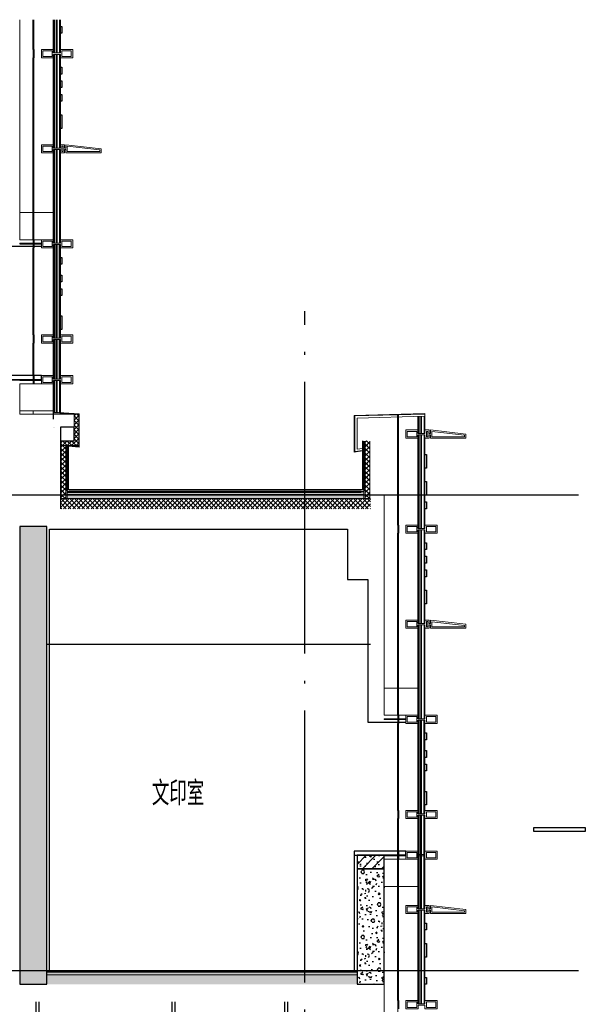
# Model space of a CAD drawing. Extents: x 1147314 to 1218578, y -272074 to -241968.
# Tile 35 of 47: x 1199896 to 1204059, y -259915 to -252668. Entities that reach past the tile are written whole.
import ezdxf

# ---------------------------------------------------------------- set-up
doc = ezdxf.new("R2010")
doc.units = 0
doc.header["$LTSCALE"] = 1000
doc.header["$MEASUREMENT"] = 0
doc.linetypes.add('230303生产综合楼-平面图_t8$0$DOTE', pattern=[2.42, 2, -0.2, 0.02, -0.2])
doc.linetypes.add('DASH', pattern=[0.35, 0.25, -0.1])
for name, color, linetype in [('A-DOOR-FIRE', 4, 'Continuous'), ('A-SECT-SURF', 6, 'Continuous'), ('A-看线', 115, 'Continuous'), ('DOTE', 1, 'Continuous'), ('FF-窗帘-JYZS', 8, 'Continuous'), ('LY_MC_section A', 140, 'Continuous'), ('PUB_HATCH', 8, 'Continuous'), ('PUB_TEXT', 7, 'Continuous'), ('SURFACE', 6, 'Continuous'), ('WALL', 255, 'Continuous'), ('吊顶', 183, 'Continuous'), ('墙身保温', 21, 'Continuous'), ('墙身抹灰', 6, 'Continuous')]:
    doc.layers.add(name, color=color, linetype=linetype)
for name, color, linetype, lineweight in [('A-WALL-INSL', 241, 'Continuous', 0), ('WALL-CURT-GLAZ', 120, 'Continuous', 0), ('WALL-CURT-METL', 211, 'Continuous', 0), ('墙身分层线', 253, 'Continuous', 18)]:
    doc.layers.add(name, color=color, linetype=linetype, lineweight=lineweight)
doc.styles.add('_TCH_DIM', font='SIMPLEX', dxfattribs={"bigfont": 'GBCBIG'})

# ---------------------------------------------------------------- blocks, each defined once
blk = doc.blocks.new('A$C37e4a2ef')
at = {"layer": 'A-看线'}
for points in [[(196, -60), (196, 0)], [(200, -60), (200, 0)]]:
    blk.add_lwpolyline(points, dxfattribs=at)
at = {"layer": 'WALL-CURT-METL'}
for points in [[(140, -60), (50, -60), (50, -35), (0, -35), (0, -60), (-30, -60), (-30, -35), (-40, -35), (-40, -60), (-300, -60), (-300, -30), (-40, 0), (-40, -25), (-30, -25), (-30, 0), (0, 0), (0, -25), (50, -25), (50, 0), (140, 0)], [(-50, -50), (-50, -11.2), (-290, -38.9), (-290, -50)], [(-20, -10), (-10, -10), (-10, -50), (-20, -50)], [(130, -25), (130, -10), (60, -10), (60, -50), (130, -50)]]:
    blk.add_lwpolyline(points, close=True, dxfattribs=at)
blk = doc.blocks.new('A$C42b86bd6')
at = {"layer": 'A-看线'}
for points in [[(286, 0), (286, -60)], [(290, 0), (290, -60)]]:
    blk.add_lwpolyline(points, dxfattribs=at)
at = {"layer": 'WALL-CURT-METL'}
for points in [[(230, -60), (230, 0), (140, 0), (140, -25), (90, -25), (90, 0), (0, 0), (0, -60), (90, -60), (90, -35), (140, -35), (140, -60)], [(80, -25), (80, -10), (10, -10), (10, -50), (80, -50)], [(220, -50), (220, -10), (150, -10), (150, -35), (150, -50)]]:
    blk.add_lwpolyline(points, close=True, dxfattribs=at)
blk = doc.blocks.new('A$C827e71c0')
at = {"layer": 'A-DOOR-FIRE'}
blk.add_blockref('A$C42b86bd6', (-90, 0), dxfattribs=at)
blk = doc.blocks.new('A$C38d1714a')
at = {"layer": 'A-WALL-INSL'}
blk.add_lwpolyline([(0, 0), (250, 0), (250, -200), (0, -200)], close=True, dxfattribs=at)
blk = doc.blocks.new('A$Cb5ae1680')
at = {"layer": 'A-看线'}
for points in [[(44, 0), (44, 690)], [(50, 0), (50, 690)], [(196, 25), (196, 665)], [(200, 25), (200, 665)]]:
    blk.add_lwpolyline(points, dxfattribs=at)
at = {"layer": 'LY_MC_section A'}
for points in [[(0, 0), (0, 690)], [(6, 0), (6, 690)], [(25, 0), (25, 690)], [(31, 0), (31, 690)]]:
    blk.add_lwpolyline(points, dxfattribs=at)
blk = doc.blocks.new('A$C071d96ed')
at = {"layer": 'A-看线'}
for points in [[(44, -690), (44, 0)], [(50, -690), (50, 0)], [(196, -665), (196, -25)], [(200, -665), (200, -25)]]:
    blk.add_lwpolyline(points, dxfattribs=at)
at = {"layer": 'WALL-CURT-GLAZ'}
for p, q in [((0, -690), (0, 0)), ((6, -690), (6, 0)), ((25, -690), (25, 0)), ((31, -690), (31, 0))]:
    blk.add_line(p, q, dxfattribs=at)
blk = doc.blocks.new('A$Ca8bf0082')
at = {"layer": 'FF-窗帘-JYZS'}
blk.add_line((-7.2, -55.8), (-7.2, -424.9), dxfattribs=at)
for points in [[(0, -1.6), (64, -1.6), (64, 0), (0, 0)], [(-11.6, -420.7), (-2.8, -420.7), (-2.8, -432.6), (-11.6, -432.6)], [(-9.6, -422.7), (-4.8, -422.7), (-4.8, -430.6), (-9.6, -430.6)]]:
    blk.add_lwpolyline(points, close=True, dxfattribs=at)
blk.add_lwpolyline([(64, -1.6), (64, -44.8), (63.2, -51.2, -0.871795), (0.8, -51.2), (0, -44.8), (0, -1.6)], format="xyb", dxfattribs=at)
for centre, radius in [((32, -53.2), 39.2), ((32, -53.2), 28), ((32.4, -50.1), 2.73), ((-7.2, -424.9), 1.2)]:
    blk.add_circle(centre, radius, dxfattribs=at)
blk = doc.blocks.new('wuiyu')
at = {"layer": '吊顶'}
for points in [[(1198037.9, -259897.2), (1198037.9, -261016.2), (1198017.9, -261016.2), (1198017.9, -259897.2)], [(1199037.9, -259897.4), (1199037.9, -261016.5), (1199017.9, -261016.5), (1199017.9, -259897.4)], [(1200037.9, -259897.7), (1200037.9, -261016.7), (1200017.9, -261016.7), (1200017.9, -259897.7)], [(1201037.9, -259897.7), (1201037.9, -261017), (1201017.9, -261017), (1201017.9, -259897.7)], [(1201866.7, -259897.4), (1201866.7, -261016.7), (1201846.7, -261016.7), (1201846.7, -259897.4)], [(1202349, -260267.7), (1202349, -260816.6), (1202329, -260816.6), (1202329, -260267.7)], [(1202479, -261287.7), (1202400, -261287.6), (1202400, -260886.6), (1201988, -260886.6), (1201988, -261086.7), (1196766.2, -261087.4)], [(1202479, -261307.7), (1202398, -261307.6), (1202398, -261456.6), (1202380, -261456.6), (1202380, -260906.6), (1202008, -260906.6), (1202008, -261078.3), (1202158, -261078.3), (1202158, -261106.6), (1196766.2, -261107.4)], [(1202479, -261317.7), (1202408, -261317.6), (1202408, -261466.6), (1202370, -261466.6), (1202370, -260916.6), (1202018, -260916.6), (1202018, -261068.3), (1202149, -261068.3), (1202149, -261048.6), (1202168, -261048.6), (1202168, -261116.6), (1196766.2, -261117.4)]]:
    blk.add_lwpolyline(points, dxfattribs=at)
for points in [[(1202369, -260796.6), (1202309, -260796.6), (1202309, -260886.6), (1202369, -260886.6)], [(1198057.9, -260996.2), (1197997.9, -260996.2), (1197997.9, -261086.2), (1198057.9, -261086.2)], [(1199057.9, -260996.5), (1198997.9, -260996.5), (1198997.9, -261086.5), (1199057.9, -261086.5)], [(1200057.9, -260996.7), (1199997.9, -260996.7), (1199997.9, -261086.7), (1200057.9, -261086.7)], [(1201057.9, -260997), (1200997.9, -260997), (1200997.9, -261087), (1201057.9, -261087)], [(1201886.7, -260996.7), (1201826.7, -260996.7), (1201826.7, -261086.7), (1201886.7, -261086.7)], [(1201886.7, -260996.7), (1201826.7, -260996.7), (1201826.7, -261086.7), (1201886.7, -261086.7)]]:
    blk.add_lwpolyline(points, close=True, dxfattribs=at)
at = {"layer": 'FF-窗帘-JYZS'}
blk.add_blockref('A$Ca8bf0082', (1202497, -261317.7), dxfattribs=at)

msp = doc.modelspace()

# ---------------------------------------------------------------- hatches: boundary and pattern name
at = {"layer": 'PUB_HATCH'}
h = msp.add_hatch(dxfattribs=at)
h.set_pattern_fill('加气混凝土', color=256, scale=20, style=0)
h.set_pattern_definition([(0, (-1051287.84, 113167.33), (120, 240), [0, -240]), (0, (-1051428.24, 113134.93), (120, 240), [0, -240]), (0, (-1051350.24, 113132.53), (120, 240), [0, -240]), (0, (-1051265.04, 113203.33), (120, 240), [0, -240]), (0, (-1051364.64, 113120.53), (120, 240), [0, -240]), (0, (-1051241.04, 113354.53), (120, 240), [0, -240]), (0, (-1051314.24, 113335.33), (120, 240), [0, -240]), (0, (-1051275.84, 113305.33), (120, 240), [0, -240]), (0, (-1051471.44, 113300.53), (120, 240), [0, -240]), (0, (-1051353.84, 113289.73), (120, 240), [0, -240]), (0, (-1051399.44, 113228.53), (120, 240), [0, -240]), (0, (-1051397.04, 113138.53), (120, 240), [0, -240]), (0, (-1051307.04, 113128.93), (120, 240), [0, -240]), (0, (-1051241.04, 113234.53), (120, 240), [0, -240]), (0, (-1051465.44, 113197.33), (120, 240), [0, -240]), (0, (-1051445.04, 113238.13), (120, 240), [0, -240]), (0, (-1051351.44, 113221.33), (120, 240), [0, -240]), (0, (-1051385.04, 113186.53), (120, 240), [0, -240]), (0, (-1051404.24, 113265.73), (120, 240), [0, -240]), (0, (-1051374.24, 113355.73), (120, 240), [0, -240]), (0, (-1051455.84, 113146.93), (120, 240), [0, -240]), (0, (-1051323.84, 113306.53), (120, 240), [0, -240]), (0, (-1051435.44, 113310.13), (120, 240), [0, -240]), (0, (-1051454.64, 113341.33), (120, 240), [0, -240]), (130.601294, (-1051255.784, 113279.392), (-599.99999337, 720.00000315), [10.536622, -4414.8444]), (18.4349488, (-1051272.927, 113283.963), (599.9999978, 239.9999982), [10.842096, -1507.05116]), (90, (-1051272.93, 113273.68), (120, 240), [10.285714, -469.71426]), (161.565051, (-1051262.64, 113270.25), (-600.000003, 239.9999821), [10.842096, -1507.05116]), (53.1301023, (-1051262.64, 113270.25), (120.0000002, 239.9999999), [11.428572, -1188.5714]), (135, (-1051253.5, 113147.96), (-120.0000145, 239.9999838), [9.697464, -669.12504]), (45, (-1051267.21, 113147.96), (119.9999992, 239.999999), [9.697464, -669.12504]), (135, (-1051260.356, 113141.11), (-120.0000145, 239.9999838), [9.697464, -669.12504]), (45, (-1051260.356, 113141.11), (119.9999992, 239.999999), [9.697464, -669.12504]), (116.565051, (-1051368.93, 113309.1), (-2e-05, 479.999987), [12.77753, -255.5506]), (180, (-1051374.64, 113320.53), (-120, 240), [13.714286, -226.2857]), (63.434949, (-1051394.07, 113309.1), (1e-06, 479.999998), [12.77753, -255.5506]), (116.565051, (-1051388.36, 113297.68), (-2e-05, 479.999987), [12.77753, -255.5506]), (0, (-1051388.36, 113297.68), (120, 240), [13.714286, -226.2857]), (63.434949, (-1051374.64, 113297.68), (1e-06, 479.999998), [12.77753, -255.5506]), (107.102728, (-1051278.641, 113227.963), (-359.999986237, 1200.000001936), [15.544538, -6513.161]), (143.972626, (-1051283.213, 113242.82), (-2279.9999711, 1679.9999981), [15.544538, -3248.808]), (180, (-1051295.78, 113251.96), (-120, 240), [14.857142, -225.14284]), (36.0273733, (-1051323.213, 113242.82), (2279.99998315, 1679.99998189), [15.544538, -3248.808]), (71.5650511, (-1051327.784, 113229.106), (360.00000185, 1199.99999793), [14.456126, -1503.43712]), (107.102728, (-1051323.213, 113214.249), (-359.999986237, 1200.000001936), [15.544538, -6513.161]), (143.972626, (-1051310.641, 113205.106), (-2279.9999711, 1679.9999981), [15.544538, -3248.808]), (0, (-1051310.64, 113205.1), (120, 240), [14.857142, -225.14284]), (36.0273733, (-1051295.784, 113205.106), (2279.99998315, 1679.99998189), [15.544538, -3248.808]), (71.5650511, (-1051283.213, 113214.25), (360.00000185, 1199.99999793), [14.456126, -1503.43712]), (150.255118, (-1051276.356, 113339.963), (-360.00000085, 239.99999703), [9.214008, -1925.72784]), (90, (-1051284.36, 113335.39), (120, 240), [9.142858, -470.8571]), (29.7448813, (-1051284.356, 113335.392), (360.0000002, 239.99999888), [9.214008, -1925.72784]), (116.565051, (-1051332.36, 113169.68), (-2e-05, 479.999987), [12.77753, -255.5506]), (168.690067, (-1051338.07, 113181.106), (-1080.0000008, 239.99999398), [11.654902, -2435.8742]), (41.1859251, (-1051358.641, 113175.392), (2999.999981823, 2639.999976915), [12.148738, -5090.3208]), (90, (-1051358.64, 113163.96), (120, 240), [11.428572, -468.5714]), (138.814074, (-1051349.498, 113155.963), (-2999.999946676, 2640.000016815), [12.148738, -5090.3208]), (16.6992442, (-1051349.498, 113155.963), (3959.999970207, 1199.99998743), [11.93178, -4999.415]), (60.9453959, (-1051338.07, 113159.392), (119.99999968, 239.99999788), [11.766434, -4930.1358]), (109.983106, (-1051432.927, 113270.249), (-600.00000226, 1679.999995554), [13.3768, -5604.879]), (155.556045, (-1051437.498, 113282.82), (-1560.000005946, 719.99998504), [13.809194, -5786.0526]), (24.4439547, (-1051462.641, 113282.82), (1560.00000078, 719.999996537), [13.809194, -5786.0526]), (70.0168934, (-1051467.213, 113270.249), (600.00000181, 1679.99999583), [13.3768, -5604.879]), (109.983106, (-1051462.641, 113257.677), (-600.00000226, 1679.999995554), [13.3768, -5604.879]), (160.016893, (-1051450.07, 113253.106), (-600.00000035, 239.99998907), [13.3768, -2795.751]), (19.9831065, (-1051450.07, 113253.106), (599.9999967, 239.99999962), [13.3768, -2795.751]), (70.0168934, (-1051437.498, 113257.677), (600.00000181, 1679.99999583), [13.3768, -5604.879]), (122.005383, (-1051343.784, 113248.535), (-120.0000161, 239.99998775), [10.781693, -2253.3736]), (18.4349488, (-1051359.784, 113254.25), (599.9999978, 239.9999982), [10.842096, -1507.05116]), (90, (-1051359.78, 113243.96), (120, 240), [10.285714, -469.71426]), (161.565051, (-1051349.5, 113240.535), (-600.000003, 239.9999821), [10.842096, -1507.05116]), (54.4623222, (-1051349.498, 113240.535), (839.99999878, 1199.9999982), [9.831228, -4119.2846]), (116.565051, (-1051413.5, 113190.25), (-2e-05, 479.999987), [12.77753, -255.5506]), (180, (-1051419.21, 113201.68), (-120, 240), [12.571428, -227.42856]), (59.0362434, (-1051438.641, 113190.249), (120.00000039, 239.99999884), [13.32789, -2785.5288]), (120.963756, (-1051431.784, 113178.82), (-120.0000164, 239.99998898), [13.32789, -2785.5288]), (0, (-1051431.78, 113178.82), (120, 240), [12.571428, -227.42856]), (63.434949, (-1051419.21, 113178.82), (1e-06, 479.999998), [12.77753, -255.5506])])
h.paths.add_polyline_path([(1200096.2, -256397.7), (1199896.2, -256397.7), (1199896.2, -259767.7), (1200096.2, -259767.7)])
h = msp.add_hatch(dxfattribs=at)
h.set_pattern_fill('钢筋混凝土', color=256, scale=20, style=0)
h.set_pattern_definition([(45, (-1048875.84, 110750.507), (-35.3553391, 35.3553391), []), (50, (-1048875.84, 110750.51), (143.4520365, -12.550427), [15, -165]), (355, (-1048875.84, 110750.51), (-27.750267, 150.438427), [12, -132]), (100.4514, (-1048863.88, 110749.46), (115.701876, 137.887908), [12.748038, -140.228422]), (46.1842, (-1048875.84, 110790.5), (213.44821, -33.103803), [22.5, -247.5]), (96.6356, (-1048858.05, 110787.75), (186.932541, 194.823574), [19.122058, -210.3426]), (351.1842, (-1048875.84, 110790.5), (186.93239, 194.82372), [18, -198]), (21, (-1048855.84, 110780.51), (119.3814104, -80.523778), [15, -165]), (326, (-1048855.84, 110780.51), (48.663066, 145.030009), [12, -132]), (71.4514, (-1048845.89, 110773.8), (168.044526, 64.506099), [12.748038, -140.228422]), (37.5, (-1048875.84, 110750.507), (2.4319711, 66.5787708), [0, -130.4, 0, -134, 0, -132.5]), (7.5, (-1048875.84, 110750.51), (52.6139075, 78.8823424), [0, -76.4, 0, -127.4, 0, -50.5]), (327.5, (-1048920.44, 110750.51), (106.7644872, -4.5109743), [0, -50, 0, -156, 0, -207]), (317.5, (-1048940.44, 110750.51), (116.637234, 20.0209965), [0, -65, 0, -103.6, 0, -147])])
h.paths.add_polyline_path([(1202579, -258817.7), (1202379, -258817.7), (1202379, -258917.7), (1202579, -258917.7)])
h = msp.add_hatch(dxfattribs=at)
h.set_pattern_fill('加气混凝土', color=256, scale=20, style=0)
h.set_pattern_definition([(0, (-1048805.04, 110277.33), (120, 240), [0, -240]), (0, (-1048945.44, 110244.93), (120, 240), [0, -240]), (0, (-1048867.44, 110242.53), (120, 240), [0, -240]), (0, (-1048782.24, 110313.33), (120, 240), [0, -240]), (0, (-1048881.84, 110230.53), (120, 240), [0, -240]), (0, (-1048758.24, 110464.53), (120, 240), [0, -240]), (0, (-1048831.44, 110445.33), (120, 240), [0, -240]), (0, (-1048793.04, 110415.33), (120, 240), [0, -240]), (0, (-1048988.64, 110410.53), (120, 240), [0, -240]), (0, (-1048871.04, 110399.73), (120, 240), [0, -240]), (0, (-1048916.64, 110338.53), (120, 240), [0, -240]), (0, (-1048914.24, 110248.53), (120, 240), [0, -240]), (0, (-1048824.24, 110238.93), (120, 240), [0, -240]), (0, (-1048758.24, 110344.53), (120, 240), [0, -240]), (0, (-1048982.64, 110307.33), (120, 240), [0, -240]), (0, (-1048962.24, 110348.13), (120, 240), [0, -240]), (0, (-1048868.64, 110331.33), (120, 240), [0, -240]), (0, (-1048902.24, 110296.53), (120, 240), [0, -240]), (0, (-1048921.44, 110375.73), (120, 240), [0, -240]), (0, (-1048891.44, 110465.73), (120, 240), [0, -240]), (0, (-1048973.04, 110256.93), (120, 240), [0, -240]), (0, (-1048841.04, 110416.53), (120, 240), [0, -240]), (0, (-1048952.64, 110420.13), (120, 240), [0, -240]), (0, (-1048971.84, 110451.33), (120, 240), [0, -240]), (130.601294, (-1048772.98, 110389.387), (-599.99999337, 720.00000315), [10.536622, -4414.8444]), (18.4349488, (-1048790.123, 110393.96), (599.9999978, 239.9999982), [10.842096, -1507.05116]), (90, (-1048790.12, 110383.67), (120, 240), [10.285714, -469.71426]), (161.565051, (-1048779.837, 110380.245), (-600.000003, 239.9999821), [10.842096, -1507.05116]), (53.1301023, (-1048779.837, 110380.245), (120.0000002, 239.9999999), [11.428572, -1188.5714]), (135, (-1048770.69, 110257.96), (-120.0000145, 239.9999838), [9.697464, -669.12504]), (45, (-1048784.41, 110257.96), (119.9999992, 239.999999), [9.697464, -669.12504]), (135, (-1048777.55, 110251.1), (-120.0000145, 239.9999838), [9.697464, -669.12504]), (45, (-1048777.55, 110251.1), (119.9999992, 239.999999), [9.697464, -669.12504]), (116.565051, (-1048886.12, 110419.1), (-2e-05, 479.999987), [12.77753, -255.5506]), (180, (-1048891.84, 110430.53), (-120, 240), [13.714286, -226.2857]), (63.434949, (-1048911.27, 110419.1), (1e-06, 479.999998), [12.77753, -255.5506]), (116.565051, (-1048905.55, 110407.67), (-2e-05, 479.999987), [12.77753, -255.5506]), (0, (-1048905.55, 110407.67), (120, 240), [13.714286, -226.2857]), (63.434949, (-1048891.84, 110407.67), (1e-06, 479.999998), [12.77753, -255.5506]), (107.102728, (-1048795.837, 110337.959), (-359.999986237, 1200.000001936), [15.544538, -6513.161]), (143.972626, (-1048800.408, 110352.816), (-2279.9999711, 1679.9999981), [15.544538, -3248.808]), (180, (-1048812.98, 110361.96), (-120, 240), [14.857142, -225.14284]), (36.0273733, (-1048840.408, 110352.816), (2279.99998315, 1679.99998189), [15.544538, -3248.808]), (71.5650511, (-1048844.98, 110339.1), (360.00000185, 1199.99999793), [14.456126, -1503.43712]), (107.102728, (-1048840.408, 110324.245), (-359.999986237, 1200.000001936), [15.544538, -6513.161]), (143.972626, (-1048827.837, 110315.102), (-2279.9999711, 1679.9999981), [15.544538, -3248.808]), (0, (-1048827.84, 110315.1), (120, 240), [14.857142, -225.14284]), (36.0273733, (-1048812.98, 110315.102), (2279.99998315, 1679.99998189), [15.544538, -3248.808]), (71.5650511, (-1048800.41, 110324.245), (360.00000185, 1199.99999793), [14.456126, -1503.43712]), (150.255118, (-1048793.55, 110449.96), (-360.00000085, 239.99999703), [9.214008, -1925.72784]), (90, (-1048801.55, 110445.39), (120, 240), [9.142858, -470.8571]), (29.7448813, (-1048801.55, 110445.387), (360.0000002, 239.99999888), [9.214008, -1925.72784]), (116.565051, (-1048849.55, 110279.67), (-2e-05, 479.999987), [12.77753, -255.5506]), (168.690067, (-1048855.265, 110291.102), (-1080.0000008, 239.99999398), [11.654902, -2435.8742]), (41.1859251, (-1048875.837, 110285.388), (2999.999981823, 2639.999976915), [12.148738, -5090.3208]), (90, (-1048875.84, 110273.96), (120, 240), [11.428572, -468.5714]), (138.814074, (-1048866.694, 110265.959), (-2999.999946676, 2640.000016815), [12.148738, -5090.3208]), (16.6992442, (-1048866.694, 110265.959), (3959.999970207, 1199.99998743), [11.93178, -4999.415]), (60.9453959, (-1048855.265, 110269.388), (119.99999968, 239.99999788), [11.766434, -4930.1358]), (109.983106, (-1048950.123, 110380.245), (-600.00000226, 1679.999995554), [13.3768, -5604.879]), (155.556045, (-1048954.694, 110392.816), (-1560.000005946, 719.99998504), [13.809194, -5786.0526]), (24.4439547, (-1048979.837, 110392.816), (1560.00000078, 719.999996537), [13.809194, -5786.0526]), (70.0168934, (-1048984.408, 110380.245), (600.00000181, 1679.99999583), [13.3768, -5604.879]), (109.983106, (-1048979.837, 110367.673), (-600.00000226, 1679.999995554), [13.3768, -5604.879]), (160.016893, (-1048967.265, 110363.102), (-600.00000035, 239.99998907), [13.3768, -2795.751]), (19.9831065, (-1048967.265, 110363.102), (599.9999967, 239.99999962), [13.3768, -2795.751]), (70.0168934, (-1048954.694, 110367.673), (600.00000181, 1679.99999583), [13.3768, -5604.879]), (122.005383, (-1048860.98, 110358.53), (-120.0000161, 239.99998775), [10.781693, -2253.3736]), (18.4349488, (-1048876.98, 110364.245), (599.9999978, 239.9999982), [10.842096, -1507.05116]), (90, (-1048876.98, 110353.96), (120, 240), [10.285714, -469.71426]), (161.565051, (-1048866.694, 110350.53), (-600.000003, 239.9999821), [10.842096, -1507.05116]), (54.4623222, (-1048866.694, 110350.53), (839.99999878, 1199.9999982), [9.831228, -4119.2846]), (116.565051, (-1048930.7, 110300.24), (-2e-05, 479.999987), [12.77753, -255.5506]), (180, (-1048936.4, 110311.67), (-120, 240), [12.571428, -227.42856]), (59.0362434, (-1048955.837, 110300.245), (120.00000039, 239.99999884), [13.32789, -2785.5288]), (120.963756, (-1048948.98, 110288.816), (-120.0000164, 239.99998898), [13.32789, -2785.5288]), (0, (-1048948.98, 110288.82), (120, 240), [12.571428, -227.42856]), (63.434949, (-1048936.4, 110288.82), (1e-06, 479.999998), [12.77753, -255.5506])])
h.paths.add_polyline_path([(1202579, -258917.7), (1202379, -258917.7), (1202379, -259767.7), (1202579, -259767.7)])
h = msp.add_hatch(dxfattribs=at)
h.set_pattern_fill('加气混凝土', color=256, scale=10, style=0)
h.set_pattern_definition([(0, (48563.81, -39161.8), (60, 120), [0, -120]), (0, (48493.61, -39178), (60, 120), [0, -120]), (0, (48532.61, -39179.2), (60, 120), [0, -120]), (0, (48575.21, -39143.8), (60, 120), [0, -120]), (0, (48525.41, -39185.2), (60, 120), [0, -120]), (0, (48587.21, -39068.2), (60, 120), [0, -120]), (0, (48550.61, -39077.8), (60, 120), [0, -120]), (0, (48569.81, -39092.8), (60, 120), [0, -120]), (0, (48472.01, -39095.2), (60, 120), [0, -120]), (0, (48530.81, -39100.6), (60, 120), [0, -120]), (0, (48508.01, -39131.2), (60, 120), [0, -120]), (0, (48509.21, -39176.2), (60, 120), [0, -120]), (0, (48554.21, -39181), (60, 120), [0, -120]), (0, (48587.21, -39128.2), (60, 120), [0, -120]), (0, (48475.01, -39146.8), (60, 120), [0, -120]), (0, (48485.21, -39126.4), (60, 120), [0, -120]), (0, (48532.01, -39134.8), (60, 120), [0, -120]), (0, (48515.21, -39152.2), (60, 120), [0, -120]), (0, (48505.61, -39112.6), (60, 120), [0, -120]), (0, (48520.61, -39067.6), (60, 120), [0, -120]), (0, (48479.81, -39172), (60, 120), [0, -120]), (0, (48545.81, -39092.2), (60, 120), [0, -120]), (0, (48490.01, -39090.4), (60, 120), [0, -120]), (0, (48480.41, -39074.8), (60, 120), [0, -120]), (130.601294, (48579.837, -39105.767), (-299.999996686, 360.000001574), [5.268311, -2207.4222]), (18.4349488, (48571.265, -39103.481), (299.9999989, 119.9999991), [5.421048, -753.52558]), (90, (48571.265, -39108.624), (60, 120), [5.142857, -234.85713]), (161.565051, (48576.408, -39110.338), (-300.0000015, 119.99999105), [5.421048, -753.52558]), (53.1301023, (48576.408, -39110.338), (60.0000001, 119.99999994), [5.714286, -594.2857]), (135, (48580.98, -39171.48), (-60.0000073, 119.9999919), [4.848732, -334.56252]), (45, (48574.122, -39171.48), (59.9999996, 119.9999995), [4.848732, -334.56252]), (135, (48577.55, -39174.91), (-60.0000073, 119.9999919), [4.848732, -334.56252]), (45, (48577.55, -39174.91), (59.9999996, 119.9999995), [4.848732, -334.56252]), (116.565051, (48523.27, -39090.91), (-1e-05, 239.999993), [6.388765, -127.7753]), (180, (48520.41, -39085.2), (-60, 120), [6.857143, -113.14285]), (63.434949, (48510.69, -39090.91), (5e-07, 239.999999), [6.388765, -127.7753]), (116.565051, (48513.55, -39096.62), (-1e-05, 239.999993), [6.388765, -127.7753]), (0, (48513.55, -39096.62), (60, 120), [6.857143, -113.14285]), (63.434949, (48520.41, -39096.62), (5e-07, 239.999999), [6.388765, -127.7753]), (107.102728, (48568.408, -39131.481), (-179.999993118, 600.000000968), [7.772269, -3256.5805]), (143.972626, (48566.1225, -39124.053), (-1139.99998555, 839.99999905), [7.772269, -1624.404]), (180, (48559.84, -39119.48), (-60, 120), [7.428571, -112.57142]), (36.0273733, (48546.1225, -39124.053), (1139.999991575, 839.999990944), [7.772269, -1624.404]), (71.5650511, (48543.837, -39130.91), (180.00000092, 599.99999897), [7.228063, -751.71856]), (107.102728, (48546.1225, -39138.3383), (-179.999993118, 600.000000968), [7.772269, -3256.5805]), (143.972626, (48552.408, -39142.91), (-1139.99998555, 839.99999905), [7.772269, -1624.404]), (0, (48552.41, -39142.91), (60, 120), [7.428571, -112.57142]), (36.0273733, (48559.837, -39142.91), (1139.999991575, 839.999990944), [7.772269, -1624.404]), (71.5650511, (48566.122, -39138.338), (180.00000092, 599.99999897), [7.228063, -751.71856]), (150.255118, (48569.551, -39075.481), (-180.00000043, 119.99999851), [4.607004, -962.86392]), (90, (48565.55, -39077.767), (60, 120), [4.571429, -235.42855]), (29.7448813, (48565.551, -39077.767), (180.0000001, 119.99999944), [4.607004, -962.86392]), (116.565051, (48541.55, -39160.62), (-1e-05, 239.999993), [6.388765, -127.7753]), (168.690067, (48538.694, -39154.91), (-540.0000004, 119.99999699), [5.827451, -1217.9371]), (41.1859251, (48528.408, -39157.767), (1499.999990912, 1319.999988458), [6.074369, -2545.1604]), (90, (48528.41, -39163.48), (60, 120), [5.714286, -234.2857]), (138.814074, (48532.9796, -39167.481), (-1499.999973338, 1320.000008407), [6.074369, -2545.1604]), (16.6992442, (48532.9796, -39167.481), (1979.999985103, 599.999993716), [5.96589, -2499.7075]), (60.9453959, (48538.694, -39165.767), (59.99999984, 119.999998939), [5.883217, -2465.0679]), (109.983106, (48491.2653, -39110.3383), (-300.00000113, 839.999997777), [6.6884, -2802.4395]), (155.556045, (48488.9796, -39104.0526), (-780.000002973, 359.99999252), [6.904597, -2893.0263]), (24.4439547, (48476.408, -39104.0526), (780.00000039, 359.999998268), [6.904597, -2893.0263]), (70.0168934, (48474.1225, -39110.3383), (300.000000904, 839.999997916), [6.6884, -2802.4395]), (109.983106, (48476.408, -39116.624), (-300.00000113, 839.999997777), [6.6884, -2802.4395]), (160.016893, (48482.694, -39118.91), (-300.00000018, 119.99999453), [6.6884, -1397.8755]), (19.9831065, (48482.694, -39118.91), (299.99999835, 119.99999981), [6.6884, -1397.8755]), (70.0168934, (48488.9796, -39116.624), (300.000000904, 839.999997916), [6.6884, -2802.4395]), (122.005383, (48535.837, -39121.195), (-60.00000805, 119.99999387), [5.390846, -1126.6868]), (18.4349488, (48527.837, -39118.338), (299.9999989, 119.9999991), [5.421048, -753.52558]), (90, (48527.837, -39123.48), (60, 120), [5.142857, -234.85713]), (161.565051, (48532.98, -39125.195), (-300.0000015, 119.99999105), [5.421048, -753.52558]), (54.4623222, (48532.9796, -39125.1954), (419.99999939, 599.9999991), [4.915614, -2059.6423]), (116.565051, (48500.98, -39150.34), (-1e-05, 239.999993), [6.388765, -127.7753]), (180, (48498.12, -39144.62), (-60, 120), [6.285714, -113.71428]), (59.0362434, (48488.408, -39150.338), (60.000000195, 119.99999942), [6.663946, -1392.7644]), (120.963756, (48491.837, -39156.053), (-60.0000082, 119.99999449), [6.663946, -1392.7644]), (0, (48491.84, -39156.05), (60, 120), [6.285714, -113.71428]), (63.434949, (48498.12, -39156.05), (5e-07, 239.999999), [6.388765, -127.7753])])
h.paths.add_polyline_path([(1202546.2, -259767.7), (1202379, -259767.7), (1202379, -259697.7), (1200096.2, -259697.7), (1200096.2, -259767.7), (1202546.2, -259767.7)])
at = {"layer": '墙身保温'}
h = msp.add_hatch(dxfattribs=at)
h.set_pattern_fill('ANSI37', color=256, scale=15, style=0)
h.set_pattern_definition([(45, (0, 0), (-16.83798023, 16.83798023), []), (135, (0, 0), (-16.83798023, -16.83798023), [])])
h.paths.add_polyline_path([(1200201.2, -255767.8), (1200296.2, -255767.8), (1200296.3, -255570.8), (1200331.3, -255570.8), (1200331.3, -255767.8), (1200331.3, -255802.8), (1200201.2, -255802.8)])
h = msp.add_hatch(dxfattribs=at)
h.set_pattern_fill('ANSI37', color=256, scale=15, style=0)
h.set_pattern_definition([(45, (-24381.37, 135.016), (-16.83798023, 16.83798023), []), (135, (-24381.37, 135.016), (-16.83798023, -16.83798023), [])])
h.paths.add_polyline_path([(1200201.2, -255802.8), (1200236.2, -255802.8), (1200236.2, -256192.7), (1200201.2, -256192.7)])
edge = h.paths.add_edge_path()
edge.add_line((1200236.2, -255802.8), (1200236.2, -256142.7))
h = msp.add_hatch(dxfattribs=at)
h.set_pattern_fill('ANSI37', color=256, scale=15, style=0)
h.set_pattern_definition([(45, (-1237222.67, 228442.72), (-16.83798023, 16.83798023), []), (135, (-1237222.67, 228442.72), (-16.83798023, -16.83798023), [])])
h.paths.add_polyline_path([(1202439, -255767.7), (1202474, -255767.7), (1202474, -256192.7), (1202439, -256192.7)])
h = msp.add_hatch(dxfattribs=at)
h.set_pattern_fill('ANSI37', color=256, scale=15, style=0)
h.set_pattern_definition([(45, (-1237337.665, 227766.528), (-16.83798023, 16.83798023), []), (135, (-1237337.665, 227766.528), (-16.83798023, -16.83798023), [])])
h.paths.add_polyline_path([(1200196.2, -256192.7), (1200196.2, -256267.7), (1202479, -256267.7), (1202479, -256192.7)])
at = {"layer": '墙身分层线'}
h = msp.add_hatch(dxfattribs=at)
h.set_pattern_fill('混凝土', color=256, scale=10)
h.set_pattern_definition([(50, (-1233702.28, 227887.53), (71.7260183, -6.2752135), [7.5, -82.5]), (355, (-1233702.28, 227887.53), (-13.8751334, 75.2192134), [6, -66]), (100.4514, (-1233696.3, 227887.005), (57.8509382, 68.9439542), [6.374019, -70.1142112]), (46.1842, (-1233702.28, 227907.53), (106.724105, -16.5519014), [11.25, -123.75]), (96.6356, (-1233693.39, 227906.15), (93.4662706, 97.411787), [9.561029, -105.1713]), (351.1842, (-1233702.28, 227907.53), (93.4661945, 97.41186), [9, -99]), (21, (-1233692.28, 227902.53), (59.6907052, -40.261889), [7.5, -82.5]), (326, (-1233692.28, 227902.53), (24.3315332, 72.5150045), [6, -66]), (71.4514, (-1233687.305, 227899.17), (84.0222629, 32.2530497), [6.374019, -70.1142112]), (37.5, (-1233702.28, 227887.528), (1.21598553, 33.28938538), [0, -65.2, 0, -67, 0, -66.25]), (7.5, (-1233702.28, 227887.53), (26.30695374, 39.4411712), [0, -38.2, 0, -63.7, 0, -25.25]), (327.5, (-1233724.58, 227887.528), (53.38224362, -2.25548717), [0, -25, 0, -78, 0, -103.5]), (317.5, (-1233734.58, 227887.53), (58.3186169, 10.0104982), [0, -32.5, 0, -51.8, 0, -73.5])])
h.paths.add_polyline_path([(1200236.2, -256147.7), (1200236.2, -256192.7), (1202429, -256192.7), (1202429, -256147.7)])
h = msp.add_hatch(dxfattribs=at)
h.set_pattern_fill('混凝土', color=256, scale=10)
h.set_pattern_definition([(50, (48528.41, -39125.195), (71.7260183, -6.2752135), [7.5, -82.5]), (355, (48528.41, -39125.195), (-13.8751334, 75.2192134), [6, -66]), (100.4514, (48534.385, -39125.72), (57.850938, 68.9439542), [6.374019, -70.114211]), (46.1842, (48528.41, -39105.195), (106.724105, -16.5519014), [11.25, -123.75]), (96.6356, (48537.3, -39106.57), (93.466271, 97.411787), [9.561029, -105.1713]), (351.1842, (48528.41, -39105.2), (93.466195, 97.41186), [9, -99]), (21, (48538.41, -39110.195), (59.6907052, -40.261889), [7.5, -82.5]), (326, (48538.41, -39110.195), (24.331533, 72.5150045), [6, -66]), (71.4514, (48543.38, -39113.55), (84.022263, 32.2530497), [6.374019, -70.114211]), (37.5, (48528.408, -39125.195), (1.21598553, 33.2893854), [0, -65.2, 0, -67, 0, -66.25]), (7.5, (48528.408, -39125.195), (26.3069537, 39.4411712), [0, -38.2, 0, -63.7, 0, -25.25]), (327.5, (48506.108, -39125.195), (53.3822436, -2.2554872), [0, -25, 0, -78, 0, -103.5]), (317.5, (48496.11, -39125.195), (58.318617, 10.0104982), [0, -32.5, 0, -51.8, 0, -73.5])])
h.paths.add_polyline_path([(1202379, -259697.7), (1202379, -259677.7), (1200096.2, -259677.7), (1200096.2, -259697.7)])

# ---------------------------------------------------------------- linework, layer by layer
at = {"layer": 'A-SECT-SURF'}
for p, q in [((1202479, -256167.7), (1200196.2, -256167.7)), ((1202379, -259667.7), (1195673.5, -259667.7)), ((1200096.2, -259667.7), (1202379, -259667.7))]:
    msp.add_line(p, q, dxfattribs=at)
at = {"layer": 'A-WALL-INSL'}
for points in [[(1199996.2, -252667.7), (1199996.2, -254087.7), (1199896.2, -254087.7), (1199896.2, -252667.7)], [(1200296.3, -255570.8), (1199896.2, -255570.8)], [(1200296.3, -255667.8), (1200296.3, -255570.8)], [(1202679, -255747.7), (1202679, -256167.7)], [(1202679, -256167.7), (1202679, -257587.7), (1202579, -257587.7), (1202579, -256167.7)], [(1202579, -259667.7), (1202579, -259047.7), (1202679, -259047.7), (1202679, -259667.7)], [(1202679, -259667.7), (1202679, -261087.7), (1202579, -261087.7), (1202579, -259667.7)]]:
    msp.add_lwpolyline(points, dxfattribs=at)
for points in [[(1200146.2, -255347.7), (1199896.2, -255347.7), (1199896.2, -255547.7), (1200146.2, -255547.7)], [(1199896.2, -255547.7), (1199896.2, -255570.8), (1199996.2, -255570.8), (1199996.2, -255547.7)]]:
    msp.add_lwpolyline(points, close=True, dxfattribs=at)
at = {"layer": 'A-看线'}
msp.add_line((1202479, -257267.7), (1200096.2, -257267.7), dxfattribs=at)
for points in [[(1199996.2, -252887.7), (1199996.2, -252667.7)], [(1200000.2, -252887.7), (1200000.2, -252667.7)], [(1200146.2, -252912.7), (1200146.2, -252667.7)], [(1200152.2, -252912.7), (1200152.2, -252667.7)], [(1200146.2, -255312.7), (1200146.2, -255022.7)], [(1200152.2, -255312.7), (1200152.2, -255022.7)], [(1199996.2, -255287.7), (1199996.2, -255047.7)], [(1200000.2, -255287.7), (1200000.2, -255047.7)], [(1200146.2, -255607.8), (1200146.2, -255322.7)], [(1200152.2, -255558.2), (1200152.2, -255322.7)], [(1202679, -255687.8), (1202679, -255578.8)], [(1202683, -255687.8), (1202683, -255578.8)], [(1202829, -255712.7), (1202829, -255588.4)], [(1202835, -255712.7), (1202835, -255588.2)], [(1200146.2, -255667.8), (1200146.2, -255667.8)], [(1200146.2, -255667.8), (1200146.2, -255667.8)], [(1200152.2, -255667.8), (1200152.2, -255667.8)], [(1200152.2, -255667.8), (1200152.2, -255667.8)], [(1202679, -256167.7), (1202679, -255747.7)], [(1202679, -256167.7), (1202679, -255747.7)], [(1202683, -256167.7), (1202683, -255747.7)], [(1202683, -256167.7), (1202683, -255747.7)], [(1202829, -256167.7), (1202829, -255722.7)], [(1202835, -256167.7), (1202835, -255722.7)], [(1202679, -256387.7), (1202679, -256167.7)], [(1202683, -256387.7), (1202683, -256167.7)], [(1202829, -256412.7), (1202829, -256167.7)], [(1202835, -256412.7), (1202835, -256167.7)], [(1202679, -258787.7), (1202679, -258547.7)], [(1202683, -258787.7), (1202683, -258547.7)], [(1202829, -258812.7), (1202829, -258522.7)], [(1202835, -258812.7), (1202835, -258522.7)], [(1202679, -259187.7), (1202679, -258847.7)], [(1202683, -259187.7), (1202683, -258847.7)], [(1202829, -259212.7), (1202829, -258822.7)], [(1202835, -259212.7), (1202835, -258822.7)], [(1202829, -259667.7), (1202829, -259222.7)], [(1202835, -259667.7), (1202835, -259222.7)], [(1202679, -259667.7), (1202679, -259247.7)], [(1202683, -259667.7), (1202683, -259247.7)], [(1202679, -259887.7), (1202679, -259667.7)], [(1202683, -259887.7), (1202683, -259667.7)], [(1202829, -259912.7), (1202829, -259667.7)], [(1202835, -259912.7), (1202835, -259667.7)]]:
    msp.add_lwpolyline(points, dxfattribs=at)
at = {"layer": 'DOTE', "linetype": '230303生产综合楼-平面图_t8$0$DOTE'}
for points in [[(1201995.8, -271853.7), (1201995.8, -254813.5)], [(1204008.5, -256167.7), (1195673.5, -256167.7)], [(1204008.5, -259667.7), (1195673.5, -259667.7)]]:
    msp.add_lwpolyline(points, dxfattribs=at)
at = {"layer": 'LY_MC_section A', "color": 41}
for points in [[(1200196.2, -252717.7), (1200206.2, -252717.7), (1200206.2, -252767.7), (1200196.2, -252767.7)], [(1200196.2, -253017.7), (1200206.2, -253017.7), (1200206.2, -253067.7), (1200196.2, -253067.7)], [(1200196.2, -253117.7), (1200206.2, -253117.7), (1200206.2, -253167.7), (1200196.2, -253167.7)], [(1200196.2, -253217.7), (1200206.2, -253217.7), (1200206.2, -253267.7), (1200196.2, -253267.7)], [(1200196.2, -253367.7), (1200206.2, -253367.7), (1200206.2, -253467.7), (1200196.2, -253467.7)], [(1200196.2, -254417.7), (1200206.2, -254417.7), (1200206.2, -254467.7), (1200196.2, -254467.7)], [(1200196.2, -254547.7), (1200206.2, -254547.7), (1200206.2, -254597.7), (1200196.2, -254597.7)], [(1200196.2, -254647.7), (1200206.2, -254647.7), (1200206.2, -254697.7), (1200196.2, -254697.7)], [(1200196.2, -254847.7), (1200206.2, -254847.7), (1200206.2, -254947.7), (1200196.2, -254947.7)], [(1202879, -255867.7), (1202889, -255867.7), (1202889, -255967.7), (1202879, -255967.7)], [(1202879, -256067.7), (1202889, -256067.7), (1202889, -256167.7), (1202879, -256167.7)], [(1202879, -256217.7), (1202889, -256217.7), (1202889, -256267.7), (1202879, -256267.7)], [(1202879, -256217.7), (1202889, -256217.7), (1202889, -256267.7), (1202879, -256267.7)], [(1202879, -256517.7), (1202889, -256517.7), (1202889, -256567.7), (1202879, -256567.7)], [(1202879, -256617.7), (1202889, -256617.7), (1202889, -256667.7), (1202879, -256667.7)], [(1202879, -256717.7), (1202889, -256717.7), (1202889, -256767.7), (1202879, -256767.7)], [(1202879, -256867.7), (1202889, -256867.7), (1202889, -256967.7), (1202879, -256967.7)], [(1202879, -257917.7), (1202889, -257917.7), (1202889, -257967.7), (1202879, -257967.7)], [(1202879, -258047.7), (1202889, -258047.7), (1202889, -258097.7), (1202879, -258097.7)], [(1202879, -258147.7), (1202889, -258147.7), (1202889, -258197.7), (1202879, -258197.7)], [(1202879, -258347.7), (1202889, -258347.7), (1202889, -258447.7), (1202879, -258447.7)], [(1202879, -259317.7), (1202889, -259317.7), (1202889, -259367.7), (1202879, -259367.7)], [(1202879, -259467.7), (1202889, -259467.7), (1202889, -259567.7), (1202879, -259567.7)], [(1202879, -259717.7), (1202889, -259717.7), (1202889, -259767.7), (1202879, -259767.7)]]:
    msp.add_lwpolyline(points, close=True, dxfattribs=at)
at = {"layer": 'LY_MC_section A'}
for points in [[(1200165.2, -255312.7), (1200165.2, -255022.7)], [(1200171.2, -255312.7), (1200171.2, -255022.7)], [(1200190.2, -255312.7), (1200190.2, -255022.7)], [(1200196.2, -255312.7), (1200196.2, -255022.7)], [(1202848, -258812.7), (1202848, -258522.7)], [(1202854, -258812.7), (1202854, -258522.7)], [(1202873, -258812.7), (1202873, -258522.7)], [(1202879, -258812.7), (1202879, -258522.7)]]:
    msp.add_lwpolyline(points, dxfattribs=at)
at = {"layer": 'WALL'}
for points in [[(1200296.2, -255667.8), (1200196.2, -255667.8), (1200196.2, -255767.8), (1200296.2, -255767.8)], [(1200096.2, -256397.7), (1199896.2, -256397.7), (1199896.2, -259767.7), (1200096.2, -259767.7)], [(1202579, -258817.7), (1202379, -258817.7), (1202379, -258917.7), (1202579, -258917.7)], [(1202579, -258917.7), (1202379, -258917.7), (1202379, -259767.7), (1202579, -259767.7)]]:
    msp.add_lwpolyline(points, close=True, dxfattribs=at)
at = {"layer": 'WALL-CURT-GLAZ'}
for p, q in [((1200165.2, -252912.7), (1200165.2, -252667.7)), ((1200171.2, -252912.7), (1200171.2, -252667.7)), ((1200190.2, -252912.7), (1200190.2, -252667.7)), ((1200196.2, -252912.7), (1200196.2, -252667.7)), ((1200165.2, -255558.9), (1200165.2, -255322.7)), ((1200171.2, -255559.3), (1200171.2, -255322.7)), ((1200190.2, -255560.4), (1200190.2, -255322.7)), ((1200196.2, -255560.8), (1200196.2, -255322.7)), ((1202848, -255712.7), (1202848, -255587.9)), ((1202854, -255712.7), (1202854, -255587.7)), ((1202873, -255712.7), (1202873, -255587.2)), ((1202879, -255712.7), (1202879, -255567.2)), ((1202848, -256167.7), (1202848, -255722.7)), ((1202854, -256167.7), (1202854, -255722.7)), ((1202873, -256167.7), (1202873, -255722.7)), ((1202879, -256167.7), (1202879, -255722.7)), ((1202419, -255824.5), (1202379, -255829.9)), ((1202419, -255842.4), (1202359, -255849.9)), ((1202419, -255839.2), (1202362, -255846.9)), ((1202848, -256412.7), (1202848, -256167.7)), ((1202854, -256412.7), (1202854, -256167.7)), ((1202873, -256412.7), (1202873, -256167.7)), ((1202879, -256412.7), (1202879, -256167.7)), ((1202848, -259212.7), (1202848, -258822.7)), ((1202854, -259212.7), (1202854, -258822.7)), ((1202873, -259212.7), (1202873, -258822.7)), ((1202879, -259212.7), (1202879, -258822.7)), ((1202848, -259667.7), (1202848, -259222.7)), ((1202854, -259667.7), (1202854, -259222.7)), ((1202873, -259667.7), (1202873, -259222.7)), ((1202879, -259667.7), (1202879, -259222.7)), ((1202848, -259912.7), (1202848, -259667.7)), ((1202854, -259912.7), (1202854, -259667.7)), ((1202873, -259912.7), (1202873, -259667.7)), ((1202879, -259912.7), (1202879, -259667.7))]:
    msp.add_line(p, q, dxfattribs=at)
for points in [[(1199896.2, -254312.7), (1200056.1, -254312.7), (1200056.1, -254317.7), (1199896.2, -254317.7)], [(1199896.2, -255317.7), (1200056.1, -255317.7), (1200056.1, -255322.7), (1199896.2, -255322.7)], [(1202579.2, -257812.7), (1202739.1, -257812.7), (1202739.1, -257817.7), (1202579.2, -257817.7)], [(1202579, -258817.7), (1202738.9, -258817.7), (1202738.9, -258822.7), (1202579, -258822.7)]]:
    msp.add_lwpolyline(points, close=True, dxfattribs=at)
for points in [[(1200146.2, -255557.8), (1200334.3, -255567.8), (1200334.3, -255813.4), (1200256.2, -255805.8)], [(1200146.2, -255560.8), (1200331.3, -255570.8), (1200331.3, -255810), (1200256.2, -255802.8)], [(1202879, -255567.2), (1202359, -255580.9), (1202359, -255849.9)], [(1202879, -255570.2), (1202362, -255583.9), (1202362, -255846.9)], [(1202879, -255587), (1202379, -255600.9), (1202379, -255829.9)]]:
    msp.add_lwpolyline(points, dxfattribs=at)
at = {"layer": '墙身分层线'}
for p, q in [((1200196.2, -256267.7), (1200196.2, -255767.8)), ((1202429, -256192.7), (1202429, -255769.2)), ((1202439, -256192.7), (1202439, -255769.2)), ((1202474, -256192.7), (1202474, -255769.2)), ((1200196.2, -256192.7), (1202479, -256192.7)), ((1200246.2, -256147.7), (1202409, -256147.7)), ((1200246.2, -256162.7), (1202429, -256162.7)), ((1200261.2, -256137.7), (1202409, -256137.7)), ((1202379, -259677.7), (1200096.2, -259677.7)), ((1202379, -259697.7), (1200096.2, -259697.7))]:
    msp.add_line(p, q, dxfattribs=at)
msp.add_lwpolyline([(1200201.2, -255767.8), (1200296.2, -255767.8), (1200296.3, -255570.8), (1200331.3, -255570.8), (1200331.3, -255767.8), (1200331.3, -255802.8), (1200201.2, -255802.8)], close=True, dxfattribs=at)
at = {"layer": '墙身分层线', "color": 6, "linetype": 'DASH', "ltscale": 0.1, "const_width": 10}
msp.add_lwpolyline([(1200241.2, -255802.8), (1200241.2, -256122.7, 0.414214), (1200261.2, -256142.7), (1202414, -256142.7, 0.414213), (1202434, -256122.7), (1202434, -255767.7)], format="xyb", dxfattribs=at)
at = {"layer": '墙身分层线'}
for points in [[(1200196.2, -255767.8), (1200196.2, -256142.7)], [(1200201.2, -255767.8), (1200201.2, -256192.7)], [(1200236.2, -255767.8), (1200236.2, -255767.8)], [(1200236.2, -255802.8), (1200236.2, -256192.7)], [(1200246.2, -255767.8), (1200246.2, -255767.8)], [(1200246.2, -255802.8), (1200246.2, -256192.7)]]:
    msp.add_lwpolyline(points, dxfattribs=at)
at = {"layer": '墙身抹灰'}
for points in [[(1200056.2, -254337.7), (1199776.2, -254337.7), (1199776.2, -253387.7), (1199626.2, -253387.7), (1199626.2, -252917.7), (1197166.2, -252917.7), (1197166.2, -253487.7), (1196766.2, -253487.7), (1196766.2, -256167.7)], [(1199896.2, -254317.7), (1200056.2, -254317.7)], [(1200056.2, -255317.7), (1199696.2, -255317.7), (1199696.2, -256051.2)], [(1202419, -255767.7), (1202419, -256127.7), (1200256.2, -256127.7), (1200256.2, -255802.8)], [(1200116.2, -259667.7), (1200116.2, -256417.7), (1202309, -256417.7), (1202309, -256787.7), (1202459, -256787.7), (1202459, -257837.7), (1202739, -257837.7)], [(1202359, -258817.7), (1202359, -259667.7)], [(1202739, -258817.7), (1202379, -258817.7), (1202379, -259667.7)]]:
    msp.add_lwpolyline(points, dxfattribs=at)
for points in [[(1200056.2, -255287.7), (1199676.2, -255287.7), (1199676.2, -255317.7), (1200056.2, -255317.7)], [(1203678.9, -258612.7), (1204058.9, -258612.7), (1204058.9, -258642.7), (1203678.9, -258642.7)], [(1202739, -258787.7), (1202359, -258787.7), (1202359, -258817.7), (1202739, -258817.7)]]:
    msp.add_lwpolyline(points, close=True, dxfattribs=at)

# ---------------------------------------------------------------- block references
at = {"layer": 'A-DOOR-FIRE', "xscale": -1}
for name, p in [('A$C827e71c0', (1200196.2, -252887.7)), ('A$C37e4a2ef', (1200196.2, -253587.7)), ('A$C42b86bd6', (1200286.2, -254287.7)), ('A$C37e4a2ef', (1202879, -255687.7)), ('A$C827e71c0', (1202879, -256387.7)), ('A$C37e4a2ef', (1202879, -257087.7)), ('A$C42b86bd6', (1202969, -257787.7)), ('A$C37e4a2ef', (1202879, -259187.7)), ('A$C37e4a2ef', (1202879, -259187.7)), ('A$C827e71c0', (1202879, -259887.7))]:
    msp.add_blockref(name, p, dxfattribs=at)
at = {"layer": 'FF-窗帘-JYZS'}
msp.add_blockref('wuiyu', (0, 0), dxfattribs=at)
at = {"layer": 'LY_MC_section A', "xscale": -1}
for p in [(1200286.2, -254987.7), (1200286.2, -255287.7), (1202969, -258487.7), (1202969, -258787.7)]:
    msp.add_blockref('A$C42b86bd6', p, dxfattribs=at)
at = {"layer": 'SURFACE', "xscale": -1}
for name, p in [('A$C071d96ed', (1200196.2, -252922.7)), ('A$C071d96ed', (1200196.2, -253622.7)), ('A$C38d1714a', (1200146.2, -254087.7)), ('A$Cb5ae1680', (1200196.2, -255012.7)), ('A$C071d96ed', (1202879, -256422.7)), ('A$C071d96ed', (1202879, -257122.7)), ('A$C38d1714a', (1202829, -257587.7)), ('A$Cb5ae1680', (1202879, -258512.7)), ('A$Cb5ae1680', (1202879, -259212.7)), ('A$C38d1714a', (1202829, -258847.7))]:
    msp.add_blockref(name, p, dxfattribs=at)

# ---------------------------------------------------------------- texts
at = {"layer": 'PUB_TEXT', "style": '_TCH_DIM'}
msp.add_text('文印室', height=178.72, dxfattribs=at).set_placement((1200868.8, -258451.1))

doc.saveas('drawing.dxf')
